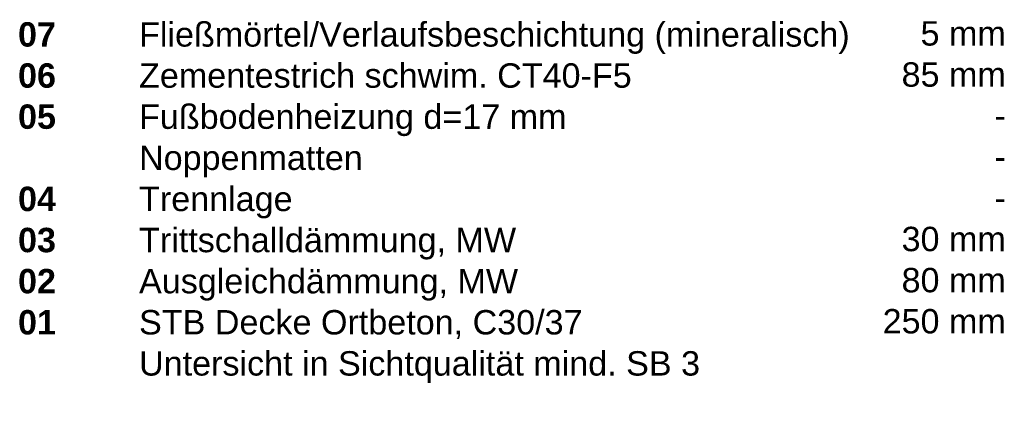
# Model space of a CAD drawing. Header units: metres. Extents: x 0.4 to 30.1, y -10.7 to 8.6.
# Tile 198 of 256: x 8.4 to 9.4, y 0.1 to 0.5. Entities that reach past the tile are written whole.
import ezdxf

# ---------------------------------------------------------------- set-up
doc = ezdxf.new("R2010")
doc.units = ezdxf.units.M
doc.layers.add('_Bodenaufbauten 20230510 (2D)', color=7, linetype='Continuous', lineweight=9)
doc.layers.add('Keine', color=7, linetype='Continuous', lineweight=9)
doc.styles.add('Arial', font='arial.ttf')
doc.styles.add('Arial (bold)', font='arialbd.ttf')

# ---------------------------------------------------------------- blocks, each defined once
blk = doc.blocks.new('Bodenaufbauten 20230510 (2D)')
at = {"layer": 'Keine', "color": 7, "insert": (8.3794, 0.50632), "char_height": 0.0252181, "attachment_point": 1, "line_spacing_factor": 1.011258, "style": 'Arial (bold)'}
blk.add_mtext('\\pxt4.957;07^I{\\fArial|b0|i0|c0|p0;Fließmörtel/Verlaufsbeschichtung (mineralisch)\\P}06 ^I{\\fArial|b0|i0|c0|p0;Zementestrich schwim. }{\\fArial|b0|i0|c0|p0;CT40-F5}{\\fArial|b0|i0|c0|p0;\\P}05{\\fArial|b0|i0|c0|p0; ^IFußbodenheizung d=17 mm \\P     ^INoppenmatten}{\\fArial|b0|i0|c0|p0;\\C1;\\P}04{\\fArial|b0|i0|c0|p0; ^ITrennlage\\P}03{\\fArial|b0|i0|c0|p0; ^ITrittschalldämmung, MW\\P}02{\\fArial|b0|i0|c0|p0; ^IAusgleichdämmung, MW}{\\fArial|b0|i0|c0|p0;\\P}01{\\fArial|b0|i0|c0|p0; ^ISTB Decke Ortbeton, C30/37\\P ^IUntersicht in Sichtqualität mind. SB 3}', dxfattribs=at)
at = {"layer": 'Keine', "color": 7, "transparency": 33554687, "insert": (9.39978, 0.50738), "char_height": 0.025218, "width": 0.1510902, "attachment_point": 3, "line_spacing_factor": 1.011258, "style": 'Arial'}
blk.add_mtext('  5 mm\\P85 mm\\P-  \\P-\\P-\\P  30 mm\\P  80 mm\\P250 mm', dxfattribs=at)

msp = doc.modelspace()

# ---------------------------------------------------------------- block references
at = {"layer": '_Bodenaufbauten 20230510 (2D)'}
msp.add_blockref('Bodenaufbauten 20230510 (2D)', (0, 0), dxfattribs=at)

doc.saveas('drawing.dxf')
